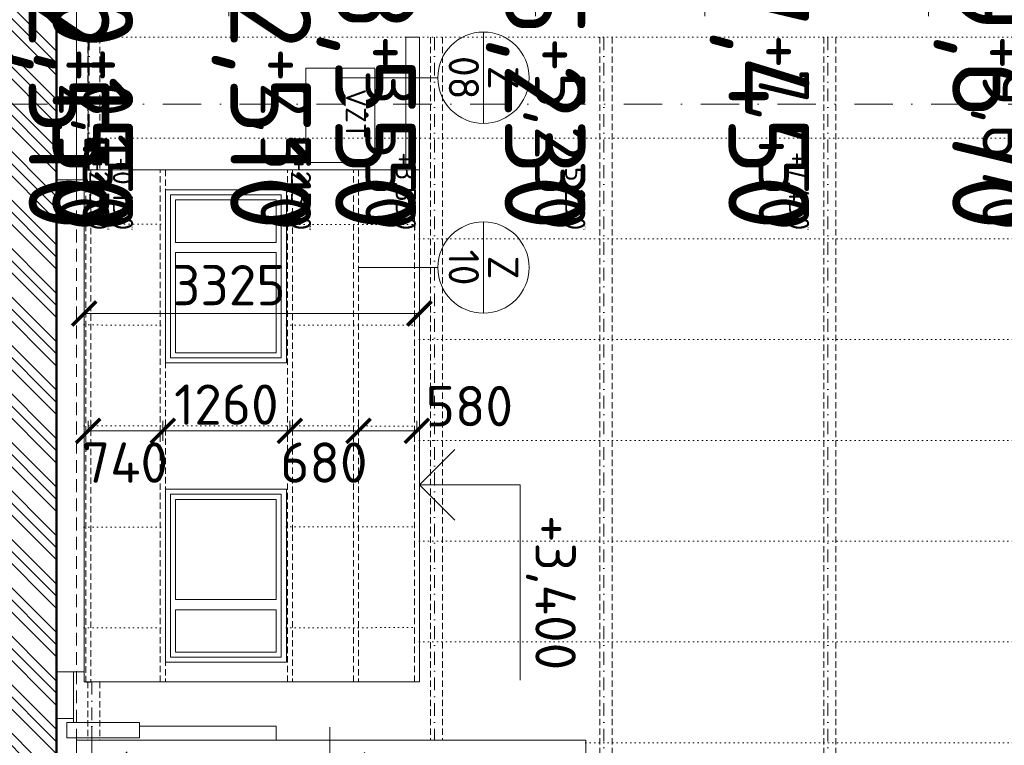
# Model space of a CAD drawing. Header units: millimetres. Extents: x -1695604 to 5289369, y -1488057 to 2187451.
# Tile 45 of 256: x -85990 to -76224, y 74840 to 82039. Entities that reach past the tile are written whole.
import ezdxf
from ezdxf.enums import TextEntityAlignment as Align

# ---------------------------------------------------------------- set-up
doc = ezdxf.new("R2010")
doc.units = ezdxf.units.MM
for name, pattern in [('CENTERX2', [101.6, 63.5, -12.7, 12.7, -12.7]), ('DASHDOT', [25.4, 12.7, -6.35, 0, -6.35]), ('DOT', [6.35, 0, -6.35]), ('HIDDEN', [9.525, 6.35, -3.175])]:
    doc.linetypes.add(name, pattern=pattern)
doc.layers.get('Defpoints').update_dxf_attribs({"color": 8})
for name, color, linetype in [('0 @ 1', 7, 'Continuous'), ('0 @ 10', 7, 'Continuous'), ('0 @ 100', 7, 'Continuous'), ('0 @ 200', 7, 'Continuous'), ('0 @ 250 (1)', 7, 'Continuous'), ('0 @ 250 (2)', 7, 'Continuous'), ('0 @ 400', 7, 'Continuous')]:
    doc.layers.add(name, color=color, linetype=linetype)
for name, color, linetype, lineweight in [('A99_N_kce-pohl', 1, 'Continuous', 9), ('A99_N_koty-200', 5, 'Continuous', 5), ('A99_N_koty-200 @ 200', 5, 'Continuous', 5), ('A99_N_koty-200-vysk', 6, 'Continuous', 9), ('A99_N_leg-text', 7, 'Continuous', 9), ('A99_N_osy', 1, 'CENTERX2', 9), ('A99_N_sraf', 252, 'Continuous', 0), ('A99_N_txt-popis-200', 240, 'Continuous', 5), ('A99_N_znaceni 200', 5, 'Continuous', 5), ('A99_S_kce-pohl', 7, 'Continuous', 5), ('A99_S_osy', 1, 'CENTERX2', 5), ('A99_S_sraf', 252, 'Continuous', 9)]:
    doc.layers.add(name, color=color, linetype=linetype, lineweight=lineweight)
doc.styles.add('A99_kota', font='isocpeur.ttf', dxfattribs={"height": 2})
doc.styles.add('A99_popis', font='isocpeur.ttf')
doc.styles.add('ISOCPEUR_2', font='isocpeur.ttf', dxfattribs={"height": 2})
doc.dimstyles.new('A99_kota_200 new', dxfattribs={"dimscale": 200, "dimtxt": 2, "dimasz": 1.2, "dimexe": 0.5, "dimexo": 1.5, "dimgap": 0.3, "dimtad": 1, "dimdec": 0, "dimzin": 3, "dimdsep": 46, "dimtxsty": 'A99_kota', "dimblk": 'ARCHTICK', "dimcen": 2.5, "dimazin": 2, "dimtfac": 0.75, "dimtdec": 0, "dimtmove": 2, "dimatfit": 0, "dimfxl": 0, "dimtolj": 1, "dimtzin": 0, "dimlwd": 5, "dimlwe": 5, "dimarcsym": 0})

# ---------------------------------------------------------------- blocks, each defined once
blk = doc.blocks.new('_ArchTick')
at = {"color": 0, "linetype": 'ByBlock', "const_width": 0.15}
blk.add_lwpolyline([(-0.5, -0.5), (0.5, 0.5)], dxfattribs=at)
blk = doc.blocks.new('*D433')
at = {"layer": 'A99_N_koty-200', "color": 0, "lineweight": 5, "transparency": 16777216}
for p, q in [((-82025, 79125), (-82025, 79225)), ((-85350, 79125), (-85350, 79025)), ((-85350, 79125), (-82025, 79125))]:
    blk.add_line(p, q, dxfattribs=at)
at = {"layer": 'Defpoints', "color": 0, "lineweight": 0, "transparency": 16777216}
for p in [(-85350, 79125), (-82025, 79125), (-82025, 79125)]:
    blk.add_point(p, dxfattribs=at)
at = {"layer": 'A99_N_koty-200', "color": 0, "lineweight": 5, "transparency": 16777216, "xscale": 240, "yscale": 240, "zscale": 240}
for p, rotation in [((-85350, 79125), 179.9999999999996), ((-82025, 79125), 359.9999999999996)]:
    blk.add_blockref('_ArchTick', p, dxfattribs=dict(at, rotation=rotation))
at = {"layer": 'A99_N_koty-200', "color": 0, "transparency": 16777216, "insert": (-83915, 79405), "char_height": 400, "attachment_point": 5, "style": 'A99_kota'}
blk.add_mtext('\\A1;3325', dxfattribs=at)
blk = doc.blocks.new('*U24')
at = {"color": 0, "linetype": 'ByBlock', "lineweight": -2}
blk.add_line((-3, 0), (7, 0), dxfattribs=at)
for points in [[(0, 0), (0, 5), (0, 5), (9.7, 5)], [(-1.75, 1.75), (0, 0), (1.75, 1.75)]]:
    blk.add_lwpolyline(points, dxfattribs=at)
at = {"color": 0, "linetype": 'ByBlock', "lineweight": -2, "style": 'A99_kota'}
for tag, p in [('VYSKA', (9.2, 7.75)), ('POPIS', (9.2, 4.5))]:
    blk.add_attdef(tag, text='', height=2, dxfattribs=at).set_placement(p, align=Align.TOP_RIGHT)
blk = doc.blocks.new('*U6653')
at = {"layer": 'A99_N_koty-200-vysk', "lineweight": 5}
ref = blk.add_blockref('*U24', (-82025, 77425), dxfattribs=dict(at, xscale=200, yscale=200, zscale=200, rotation=270))
ref.add_attrib('VYSKA', '+3,400', dxfattribs={"layer": '0 @ 400', "color": 0, "linetype": 'ByBlock', "lineweight": -2, "height": 800, "rotation": 270, "style": 'A99_kota'}).set_placement((-82210.2, 70060), align=Align.TOP_RIGHT)
ref = blk.add_blockref('*U24', (-82025, 77425), dxfattribs=dict(at, xscale=200, yscale=200, zscale=200, rotation=270))
ref.add_attrib('VYSKA', '+3,400', dxfattribs={"layer": '0 @ 250 (1)', "color": 0, "linetype": 'ByBlock', "lineweight": -2, "height": 500, "rotation": 270, "style": 'A99_kota'}).set_placement((-82210.2, 70060), align=Align.TOP_RIGHT)
ref = blk.add_blockref('*U24', (-82025, 77425), dxfattribs=dict(at, xscale=200, yscale=200, zscale=200, rotation=270))
ref.add_attrib('VYSKA', '+3,400', dxfattribs={"layer": '0 @ 250 (2)', "color": 0, "linetype": 'ByBlock', "lineweight": -2, "height": 500, "rotation": 270, "style": 'A99_kota'}).set_placement((-82210.2, 70060), align=Align.TOP_RIGHT)
ref = blk.add_blockref('*U24', (-82025, 77425), dxfattribs=dict(at, xscale=200, yscale=200, zscale=200, rotation=270))
ref.add_attrib('VYSKA', '+3,400', dxfattribs={"layer": '0 @ 100', "color": 0, "linetype": 'ByBlock', "lineweight": -2, "height": 200, "rotation": 270, "style": 'A99_kota'}).set_placement((-82210.2, 70060), align=Align.TOP_RIGHT)
ref = blk.add_blockref('*U24', (-82025, 77425), dxfattribs=dict(at, xscale=200, yscale=200, zscale=200, rotation=270))
ref.add_attrib('VYSKA', '+3,400', dxfattribs={"layer": '0 @ 10', "color": 0, "linetype": 'ByBlock', "lineweight": -2, "height": 20, "rotation": 270, "style": 'A99_kota'}).set_placement((-82210.2, 70060), align=Align.TOP_RIGHT)
ref = blk.add_blockref('*U24', (-82025, 77425), dxfattribs=dict(at, xscale=200, yscale=200, zscale=200, rotation=270))
ref.add_attrib('VYSKA', '+3,400', dxfattribs={"layer": '0 @ 1', "color": 0, "linetype": 'ByBlock', "lineweight": -2, "height": 2, "rotation": 270, "style": 'A99_kota'}).set_placement((-82210.2, 70060), align=Align.TOP_RIGHT)
ref = blk.add_blockref('*U24', (-82025, 77425), dxfattribs=dict(at, xscale=200, yscale=200, zscale=200, rotation=270))
ref.add_attrib('VYSKA', '+3,400', dxfattribs={"layer": '0 @ 200', "color": 0, "linetype": 'ByBlock', "lineweight": -2, "height": 400, "rotation": 270, "style": 'A99_kota'}).set_placement((-80475, 75585), align=Align.TOP_RIGHT)
blk = doc.blocks.new('*D437')
at = {"layer": 'A99_N_koty-200', "color": 0, "lineweight": 5, "transparency": 16777216}
for p, q in [((-82915, 65012.5), (-82915, 64112.5)), ((-85275, 64212.5), (-85275, 64112.5)), ((-85275, 64212.5), (-82915, 64212.5))]:
    blk.add_line(p, q, dxfattribs=at)
at = {"layer": 'Defpoints', "color": 0, "lineweight": 0, "transparency": 16777216}
for p in [(-82915, 75067), (-85275, 64212.5), (-82915, 64212.5)]:
    blk.add_point(p, dxfattribs=at)
at = {"layer": 'A99_N_koty-200', "color": 0, "lineweight": 5, "transparency": 16777216, "xscale": 240, "yscale": 240, "zscale": 240, "rotation": 180}
blk.add_blockref('_ArchTick', (-85275, 64212.5), dxfattribs=at)
at = {"layer": 'A99_N_koty-200', "color": 0, "lineweight": 5, "transparency": 16777216, "xscale": 240, "yscale": 240, "zscale": 240}
blk.add_blockref('_ArchTick', (-82915, 64212.5), dxfattribs=at)
at = {"layer": 'A99_N_koty-200', "color": 0, "transparency": 16777216, "insert": (-84095, 64472.5), "char_height": 400, "attachment_point": 5, "style": 'A99_kota'}
blk.add_mtext('\\A1;2360', dxfattribs=at)
blk = doc.blocks.new('*U6657')
at = {"layer": 'A99_N_koty-200-vysk', "lineweight": 5}
ref = blk.add_blockref('*U24', (-77975, 84015), dxfattribs=dict(at, xscale=200, yscale=200, zscale=200, rotation=270))
ref.add_attrib('VYSKA', '+7,450', dxfattribs={"layer": '0 @ 400', "color": 0, "linetype": 'ByBlock', "lineweight": -2, "height": 800, "rotation": 270, "style": 'A99_kota'}).set_placement((-78160.2, 79950), align=Align.TOP_RIGHT)
ref = blk.add_blockref('*U24', (-77975, 84015), dxfattribs=dict(at, xscale=200, yscale=200, zscale=200, rotation=270))
ref.add_attrib('VYSKA', '+7,450', dxfattribs={"layer": '0 @ 250 (1)', "color": 0, "linetype": 'ByBlock', "lineweight": -2, "height": 500, "rotation": 270, "style": 'A99_kota'}).set_placement((-78160.2, 79950), align=Align.TOP_RIGHT)
ref = blk.add_blockref('*U24', (-77975, 84015), dxfattribs=dict(at, xscale=200, yscale=200, zscale=200, rotation=270))
ref.add_attrib('VYSKA', '+7,450', dxfattribs={"layer": '0 @ 250 (2)', "color": 0, "linetype": 'ByBlock', "lineweight": -2, "height": 500, "rotation": 270, "style": 'A99_kota'}).set_placement((-78160.2, 79950), align=Align.TOP_RIGHT)
ref = blk.add_blockref('*U24', (-77975, 84015), dxfattribs=dict(at, xscale=200, yscale=200, zscale=200, rotation=270))
ref.add_attrib('VYSKA', '+7,450', dxfattribs={"layer": '0 @ 100', "color": 0, "linetype": 'ByBlock', "lineweight": -2, "height": 200, "rotation": 270, "style": 'A99_kota'}).set_placement((-78160.2, 79950), align=Align.TOP_RIGHT)
ref = blk.add_blockref('*U24', (-77975, 84015), dxfattribs=dict(at, xscale=200, yscale=200, zscale=200, rotation=270))
ref.add_attrib('VYSKA', '+7,450', dxfattribs={"layer": '0 @ 10', "color": 0, "linetype": 'ByBlock', "lineweight": -2, "height": 20, "rotation": 270, "style": 'A99_kota'}).set_placement((-78160.2, 79950), align=Align.TOP_RIGHT)
ref = blk.add_blockref('*U24', (-77975, 84015), dxfattribs=dict(at, xscale=200, yscale=200, zscale=200, rotation=270))
ref.add_attrib('VYSKA', '+7,450', dxfattribs={"layer": '0 @ 1', "color": 0, "linetype": 'ByBlock', "lineweight": -2, "height": 2, "rotation": 270, "style": 'A99_kota'}).set_placement((-78160.2, 79950), align=Align.TOP_RIGHT)
ref = blk.add_blockref('*U24', (-77975, 84015), dxfattribs=dict(at, xscale=200, yscale=200, zscale=200, rotation=270))
ref.add_attrib('VYSKA', '+7,450', dxfattribs={"layer": '0 @ 200', "color": 0, "linetype": 'ByBlock', "lineweight": -2, "height": 400, "rotation": 270, "style": 'A99_kota'}).set_placement((-76425, 82175), align=Align.TOP_RIGHT)
blk = doc.blocks.new('*U6658')
at = {"layer": 'A99_N_koty-200-vysk', "lineweight": 5}
ref = blk.add_blockref('*U24', (-75755, 84015), dxfattribs=dict(at, xscale=200, yscale=200, zscale=200, rotation=270))
ref.add_attrib('VYSKA', '+9,670', dxfattribs={"layer": '0 @ 400', "color": 0, "linetype": 'ByBlock', "lineweight": -2, "height": 800, "rotation": 270, "style": 'A99_kota'}).set_placement((-75940.2, 79950), align=Align.TOP_RIGHT)
ref = blk.add_blockref('*U24', (-75755, 84015), dxfattribs=dict(at, xscale=200, yscale=200, zscale=200, rotation=270))
ref.add_attrib('VYSKA', '+9,670', dxfattribs={"layer": '0 @ 250 (1)', "color": 0, "linetype": 'ByBlock', "lineweight": -2, "height": 500, "rotation": 270, "style": 'A99_kota'}).set_placement((-75940.2, 79950), align=Align.TOP_RIGHT)
ref = blk.add_blockref('*U24', (-75755, 84015), dxfattribs=dict(at, xscale=200, yscale=200, zscale=200, rotation=270))
ref.add_attrib('VYSKA', '+9,670', dxfattribs={"layer": '0 @ 250 (2)', "color": 0, "linetype": 'ByBlock', "lineweight": -2, "height": 500, "rotation": 270, "style": 'A99_kota'}).set_placement((-75940.2, 79950), align=Align.TOP_RIGHT)
ref = blk.add_blockref('*U24', (-75755, 84015), dxfattribs=dict(at, xscale=200, yscale=200, zscale=200, rotation=270))
ref.add_attrib('VYSKA', '+9,670', dxfattribs={"layer": '0 @ 100', "color": 0, "linetype": 'ByBlock', "lineweight": -2, "height": 200, "rotation": 270, "style": 'A99_kota'}).set_placement((-75940.2, 79950), align=Align.TOP_RIGHT)
ref = blk.add_blockref('*U24', (-75755, 84015), dxfattribs=dict(at, xscale=200, yscale=200, zscale=200, rotation=270))
ref.add_attrib('VYSKA', '+9,670', dxfattribs={"layer": '0 @ 10', "color": 0, "linetype": 'ByBlock', "lineweight": -2, "height": 20, "rotation": 270, "style": 'A99_kota'}).set_placement((-75940.2, 79950), align=Align.TOP_RIGHT)
ref = blk.add_blockref('*U24', (-75755, 84015), dxfattribs=dict(at, xscale=200, yscale=200, zscale=200, rotation=270))
ref.add_attrib('VYSKA', '+9,670', dxfattribs={"layer": '0 @ 1', "color": 0, "linetype": 'ByBlock', "lineweight": -2, "height": 2, "rotation": 270, "style": 'A99_kota'}).set_placement((-75940.2, 79950), align=Align.TOP_RIGHT)
ref = blk.add_blockref('*U24', (-75755, 84015), dxfattribs=dict(at, xscale=200, yscale=200, zscale=200, rotation=270))
ref.add_attrib('VYSKA', '+9,670', dxfattribs={"layer": '0 @ 200', "color": 0, "linetype": 'ByBlock', "lineweight": -2, "height": 400, "rotation": 270, "style": 'A99_kota'}).set_placement((-74205, 82175), align=Align.TOP_RIGHT)
blk = doc.blocks.new('*U6660')
at = {"layer": 'A99_N_koty-200-vysk', "lineweight": 5}
ref = blk.add_blockref('*U24', (-80195, 84015), dxfattribs=dict(at, xscale=200, yscale=200, zscale=200, rotation=270))
ref.add_attrib('VYSKA', '+5,230', dxfattribs={"layer": '0 @ 400', "color": 0, "linetype": 'ByBlock', "lineweight": -2, "height": 800, "rotation": 270, "style": 'A99_kota'}).set_placement((-80380.2, 79950), align=Align.TOP_RIGHT)
ref = blk.add_blockref('*U24', (-80195, 84015), dxfattribs=dict(at, xscale=200, yscale=200, zscale=200, rotation=270))
ref.add_attrib('VYSKA', '+5,230', dxfattribs={"layer": '0 @ 250 (1)', "color": 0, "linetype": 'ByBlock', "lineweight": -2, "height": 500, "rotation": 270, "style": 'A99_kota'}).set_placement((-80380.2, 79950), align=Align.TOP_RIGHT)
ref = blk.add_blockref('*U24', (-80195, 84015), dxfattribs=dict(at, xscale=200, yscale=200, zscale=200, rotation=270))
ref.add_attrib('VYSKA', '+5,230', dxfattribs={"layer": '0 @ 250 (2)', "color": 0, "linetype": 'ByBlock', "lineweight": -2, "height": 500, "rotation": 270, "style": 'A99_kota'}).set_placement((-80380.2, 79950), align=Align.TOP_RIGHT)
ref = blk.add_blockref('*U24', (-80195, 84015), dxfattribs=dict(at, xscale=200, yscale=200, zscale=200, rotation=270))
ref.add_attrib('VYSKA', '+5,230', dxfattribs={"layer": '0 @ 100', "color": 0, "linetype": 'ByBlock', "lineweight": -2, "height": 200, "rotation": 270, "style": 'A99_kota'}).set_placement((-80380.2, 79950), align=Align.TOP_RIGHT)
ref = blk.add_blockref('*U24', (-80195, 84015), dxfattribs=dict(at, xscale=200, yscale=200, zscale=200, rotation=270))
ref.add_attrib('VYSKA', '+5,230', dxfattribs={"layer": '0 @ 10', "color": 0, "linetype": 'ByBlock', "lineweight": -2, "height": 20, "rotation": 270, "style": 'A99_kota'}).set_placement((-80380.2, 79950), align=Align.TOP_RIGHT)
ref = blk.add_blockref('*U24', (-80195, 84015), dxfattribs=dict(at, xscale=200, yscale=200, zscale=200, rotation=270))
ref.add_attrib('VYSKA', '+5,230', dxfattribs={"layer": '0 @ 1', "color": 0, "linetype": 'ByBlock', "lineweight": -2, "height": 2, "rotation": 270, "style": 'A99_kota'}).set_placement((-80380.2, 79950), align=Align.TOP_RIGHT)
ref = blk.add_blockref('*U24', (-80195, 84015), dxfattribs=dict(at, xscale=200, yscale=200, zscale=200, rotation=270))
ref.add_attrib('VYSKA', '+5,230', dxfattribs={"layer": '0 @ 200', "color": 0, "linetype": 'ByBlock', "lineweight": -2, "height": 400, "rotation": 270, "style": 'A99_kota'}).set_placement((-78645, 82175), align=Align.TOP_RIGHT)
blk = doc.blocks.new('*U6661')
at = {"layer": 'A99_N_koty-200-vysk', "lineweight": 5}
ref = blk.add_blockref('*U24', (-82915, 74420), dxfattribs=dict(at, xscale=200, yscale=200, zscale=200, rotation=270))
ref.add_attrib('VYSKA', '+2,510', dxfattribs={"layer": '0 @ 400', "color": 0, "linetype": 'ByBlock', "lineweight": -2, "height": 800, "rotation": 270, "style": 'A99_kota'}).set_placement((-83100.2, 79950), align=Align.TOP_RIGHT)
ref = blk.add_blockref('*U24', (-82915, 74420), dxfattribs=dict(at, xscale=200, yscale=200, zscale=200, rotation=270))
ref.add_attrib('VYSKA', '+2,510', dxfattribs={"layer": '0 @ 250 (1)', "color": 0, "linetype": 'ByBlock', "lineweight": -2, "height": 500, "rotation": 270, "style": 'A99_kota'}).set_placement((-83100.2, 79950), align=Align.TOP_RIGHT)
ref = blk.add_blockref('*U24', (-82915, 74420), dxfattribs=dict(at, xscale=200, yscale=200, zscale=200, rotation=270))
ref.add_attrib('VYSKA', '+2,510', dxfattribs={"layer": '0 @ 250 (2)', "color": 0, "linetype": 'ByBlock', "lineweight": -2, "height": 500, "rotation": 270, "style": 'A99_kota'}).set_placement((-83100.2, 79950), align=Align.TOP_RIGHT)
ref = blk.add_blockref('*U24', (-82915, 74420), dxfattribs=dict(at, xscale=200, yscale=200, zscale=200, rotation=270))
ref.add_attrib('VYSKA', '+2,510', dxfattribs={"layer": '0 @ 100', "color": 0, "linetype": 'ByBlock', "lineweight": -2, "height": 200, "rotation": 270, "style": 'A99_kota'}).set_placement((-83100.2, 79950), align=Align.TOP_RIGHT)
ref = blk.add_blockref('*U24', (-82915, 74420), dxfattribs=dict(at, xscale=200, yscale=200, zscale=200, rotation=270))
ref.add_attrib('VYSKA', '+2,510', dxfattribs={"layer": '0 @ 10', "color": 0, "linetype": 'ByBlock', "lineweight": -2, "height": 20, "rotation": 270, "style": 'A99_kota'}).set_placement((-83100.2, 79950), align=Align.TOP_RIGHT)
ref = blk.add_blockref('*U24', (-82915, 74420), dxfattribs=dict(at, xscale=200, yscale=200, zscale=200, rotation=270))
ref.add_attrib('VYSKA', '+2,510', dxfattribs={"layer": '0 @ 1', "color": 0, "linetype": 'ByBlock', "lineweight": -2, "height": 2, "rotation": 270, "style": 'A99_kota'}).set_placement((-83100.2, 79950), align=Align.TOP_RIGHT)
ref = blk.add_blockref('*U24', (-82915, 74420), dxfattribs=dict(at, xscale=200, yscale=200, zscale=200, rotation=270))
ref.add_attrib('VYSKA', '+2,510', dxfattribs={"layer": '0 @ 200', "color": 0, "linetype": 'ByBlock', "lineweight": -2, "height": 400, "rotation": 270, "style": 'A99_kota'}).set_placement((-81365, 72580), align=Align.TOP_RIGHT)
blk = doc.blocks.new('*U6662')
at = {"layer": 'A99_N_koty-200-vysk', "lineweight": 5}
ref = blk.add_blockref('*U24', (-85275, 74425), dxfattribs=dict(at, xscale=200, yscale=200, zscale=200, rotation=270))
ref.add_attrib('VYSKA', '+0,150', dxfattribs={"layer": '0 @ 400', "color": 0, "linetype": 'ByBlock', "lineweight": -2, "height": 800, "rotation": 270, "style": 'A99_kota'}).set_placement((-84865.2, 79950), align=Align.TOP_RIGHT)
ref = blk.add_blockref('*U24', (-85275, 74425), dxfattribs=dict(at, xscale=200, yscale=200, zscale=200, rotation=270))
ref.add_attrib('VYSKA', '+0,150', dxfattribs={"layer": '0 @ 250 (1)', "color": 0, "linetype": 'ByBlock', "lineweight": -2, "height": 500, "rotation": 270, "style": 'A99_kota'}).set_placement((-84865.2, 79950), align=Align.TOP_RIGHT)
ref = blk.add_blockref('*U24', (-85275, 74425), dxfattribs=dict(at, xscale=200, yscale=200, zscale=200, rotation=270))
ref.add_attrib('VYSKA', '+0,150', dxfattribs={"layer": '0 @ 250 (2)', "color": 0, "linetype": 'ByBlock', "lineweight": -2, "height": 500, "rotation": 270, "style": 'A99_kota'}).set_placement((-84865.2, 79950), align=Align.TOP_RIGHT)
ref = blk.add_blockref('*U24', (-85275, 74425), dxfattribs=dict(at, xscale=200, yscale=200, zscale=200, rotation=270))
ref.add_attrib('VYSKA', '+0,150', dxfattribs={"layer": '0 @ 100', "color": 0, "linetype": 'ByBlock', "lineweight": -2, "height": 200, "rotation": 270, "style": 'A99_kota'}).set_placement((-84865.2, 79950), align=Align.TOP_RIGHT)
ref = blk.add_blockref('*U24', (-85275, 74425), dxfattribs=dict(at, xscale=200, yscale=200, zscale=200, rotation=270))
ref.add_attrib('VYSKA', '+0,150', dxfattribs={"layer": '0 @ 10', "color": 0, "linetype": 'ByBlock', "lineweight": -2, "height": 20, "rotation": 270, "style": 'A99_kota'}).set_placement((-84865.2, 79950), align=Align.TOP_RIGHT)
ref = blk.add_blockref('*U24', (-85275, 74425), dxfattribs=dict(at, xscale=200, yscale=200, zscale=200, rotation=270))
ref.add_attrib('VYSKA', '+0,150', dxfattribs={"layer": '0 @ 1', "color": 0, "linetype": 'ByBlock', "lineweight": -2, "height": 2, "rotation": 270, "style": 'A99_kota'}).set_placement((-84865.2, 79950), align=Align.TOP_RIGHT)
ref = blk.add_blockref('*U24', (-85275, 74425), dxfattribs=dict(at, xscale=200, yscale=200, zscale=200, rotation=270))
ref.add_attrib('VYSKA', '+0,150', dxfattribs={"layer": '0 @ 200', "color": 0, "linetype": 'ByBlock', "lineweight": -2, "height": 400, "rotation": 270, "style": 'A99_kota'}).set_placement((-83725, 72585), align=Align.TOP_RIGHT)
blk = doc.blocks.new('*U6664')
at = {"layer": 'A99_N_koty-200-vysk', "lineweight": 5}
ref = blk.add_blockref('*U24', (-81875, 84015), dxfattribs=dict(at, xscale=200, yscale=200, zscale=200, rotation=270))
ref.add_attrib('VYSKA', '+3,550', dxfattribs={"layer": '0 @ 400', "color": 0, "linetype": 'ByBlock', "lineweight": -2, "height": 800, "rotation": 270, "style": 'A99_kota'}).set_placement((-82060.2, 79950), align=Align.TOP_RIGHT)
ref = blk.add_blockref('*U24', (-81875, 84015), dxfattribs=dict(at, xscale=200, yscale=200, zscale=200, rotation=270))
ref.add_attrib('VYSKA', '+3,550', dxfattribs={"layer": '0 @ 250 (1)', "color": 0, "linetype": 'ByBlock', "lineweight": -2, "height": 500, "rotation": 270, "style": 'A99_kota'}).set_placement((-82060.2, 79950), align=Align.TOP_RIGHT)
ref = blk.add_blockref('*U24', (-81875, 84015), dxfattribs=dict(at, xscale=200, yscale=200, zscale=200, rotation=270))
ref.add_attrib('VYSKA', '+3,550', dxfattribs={"layer": '0 @ 250 (2)', "color": 0, "linetype": 'ByBlock', "lineweight": -2, "height": 500, "rotation": 270, "style": 'A99_kota'}).set_placement((-82060.2, 79950), align=Align.TOP_RIGHT)
ref = blk.add_blockref('*U24', (-81875, 84015), dxfattribs=dict(at, xscale=200, yscale=200, zscale=200, rotation=270))
ref.add_attrib('VYSKA', '+3,550', dxfattribs={"layer": '0 @ 100', "color": 0, "linetype": 'ByBlock', "lineweight": -2, "height": 200, "rotation": 270, "style": 'A99_kota'}).set_placement((-82060.2, 79950), align=Align.TOP_RIGHT)
ref = blk.add_blockref('*U24', (-81875, 84015), dxfattribs=dict(at, xscale=200, yscale=200, zscale=200, rotation=270))
ref.add_attrib('VYSKA', '+3,550', dxfattribs={"layer": '0 @ 10', "color": 0, "linetype": 'ByBlock', "lineweight": -2, "height": 20, "rotation": 270, "style": 'A99_kota'}).set_placement((-82060.2, 79950), align=Align.TOP_RIGHT)
ref = blk.add_blockref('*U24', (-81875, 84015), dxfattribs=dict(at, xscale=200, yscale=200, zscale=200, rotation=270))
ref.add_attrib('VYSKA', '+3,550', dxfattribs={"layer": '0 @ 1', "color": 0, "linetype": 'ByBlock', "lineweight": -2, "height": 2, "rotation": 270, "style": 'A99_kota'}).set_placement((-82060.2, 79950), align=Align.TOP_RIGHT)
ref = blk.add_blockref('*U24', (-81875, 84015), dxfattribs=dict(at, xscale=200, yscale=200, zscale=200, rotation=270))
ref.add_attrib('VYSKA', '+3,550', dxfattribs={"layer": '0 @ 200', "color": 0, "linetype": 'ByBlock', "lineweight": -2, "height": 400, "rotation": 270, "style": 'A99_kota'}).set_placement((-80325, 82175), align=Align.TOP_RIGHT)
blk = doc.blocks.new('*U32')
at = {"color": 0, "linetype": 'ByBlock', "lineweight": -2}
blk.add_line((-3, 0), (7, 0), dxfattribs=at)
for points in [[(-1.75, -1.75), (0, 0), (1.75, -1.75)], [(0, 0), (0, -5), (0, -5), (9.7, -5)]]:
    blk.add_lwpolyline(points, dxfattribs=at)
at = {"color": 0, "linetype": 'ByBlock', "lineweight": -2, "style": 'A99_kota'}
for tag, p in [('VYSKA', (9.2, -2.25)), ('POPIS', (9.2, -5.5))]:
    blk.add_attdef(tag, text='', height=2, dxfattribs=at).set_placement(p, align=Align.TOP_RIGHT)
blk = doc.blocks.new('*U6665')
at = {"layer": 'A99_N_koty-200-vysk', "lineweight": 5}
ref = blk.add_blockref('*U32', (-82915, 84015), dxfattribs=dict(at, xscale=200, yscale=200, zscale=200, rotation=270))
ref.add_attrib('VYSKA', '+2,510', dxfattribs={"layer": '0 @ 400', "color": 0, "linetype": 'ByBlock', "lineweight": -2, "height": 800, "rotation": 270, "style": 'A99_kota'}).set_placement((-85100.2, 79950), align=Align.TOP_RIGHT)
ref = blk.add_blockref('*U32', (-82915, 84015), dxfattribs=dict(at, xscale=200, yscale=200, zscale=200, rotation=270))
ref.add_attrib('VYSKA', '+2,510', dxfattribs={"layer": '0 @ 250 (1)', "color": 0, "linetype": 'ByBlock', "lineweight": -2, "height": 500, "rotation": 270, "style": 'A99_kota'}).set_placement((-85100.2, 79950), align=Align.TOP_RIGHT)
ref = blk.add_blockref('*U32', (-82915, 84015), dxfattribs=dict(at, xscale=200, yscale=200, zscale=200, rotation=270))
ref.add_attrib('VYSKA', '+2,510', dxfattribs={"layer": '0 @ 250 (2)', "color": 0, "linetype": 'ByBlock', "lineweight": -2, "height": 500, "rotation": 270, "style": 'A99_kota'}).set_placement((-85100.2, 79950), align=Align.TOP_RIGHT)
ref = blk.add_blockref('*U32', (-82915, 84015), dxfattribs=dict(at, xscale=200, yscale=200, zscale=200, rotation=270))
ref.add_attrib('VYSKA', '+2,510', dxfattribs={"layer": '0 @ 100', "color": 0, "linetype": 'ByBlock', "lineweight": -2, "height": 200, "rotation": 270, "style": 'A99_kota'}).set_placement((-85100.2, 79950), align=Align.TOP_RIGHT)
ref = blk.add_blockref('*U32', (-82915, 84015), dxfattribs=dict(at, xscale=200, yscale=200, zscale=200, rotation=270))
ref.add_attrib('VYSKA', '+2,510', dxfattribs={"layer": '0 @ 10', "color": 0, "linetype": 'ByBlock', "lineweight": -2, "height": 20, "rotation": 270, "style": 'A99_kota'}).set_placement((-85100.2, 79950), align=Align.TOP_RIGHT)
ref = blk.add_blockref('*U32', (-82915, 84015), dxfattribs=dict(at, xscale=200, yscale=200, zscale=200, rotation=270))
ref.add_attrib('VYSKA', '+2,510', dxfattribs={"layer": '0 @ 1', "color": 0, "linetype": 'ByBlock', "lineweight": -2, "height": 2, "rotation": 270, "style": 'A99_kota'}).set_placement((-85100.2, 79950), align=Align.TOP_RIGHT)
ref = blk.add_blockref('*U32', (-82915, 84015), dxfattribs=dict(at, xscale=200, yscale=200, zscale=200, rotation=270))
ref.add_attrib('VYSKA', '+2,510', dxfattribs={"layer": '0 @ 200', "color": 0, "linetype": 'ByBlock', "lineweight": -2, "height": 400, "rotation": 270, "style": 'A99_kota'}).set_placement((-83365, 82175), align=Align.TOP_RIGHT)
blk = doc.blocks.new('*D474')
at = {"layer": 'A99_N_koty-200', "color": 0, "lineweight": 5, "transparency": 16777216}
for p, q in [((-85310, 77960), (-85310, 78060)), ((-85310, 77960), (-84570, 77960)), ((-84570, 77960), (-84570, 77860))]:
    blk.add_line(p, q, dxfattribs=at)
at = {"layer": 'Defpoints', "color": 0, "lineweight": 0, "transparency": 16777216}
for p in [(-85310, 77960), (-84570, 77965), (-84570, 77960)]:
    blk.add_point(p, dxfattribs=at)
at = {"layer": 'A99_N_koty-200', "color": 0, "lineweight": 5, "transparency": 16777216, "xscale": 240, "yscale": 240, "zscale": 240, "rotation": 180}
blk.add_blockref('_ArchTick', (-85310, 77960), dxfattribs=at)
at = {"layer": 'A99_N_koty-200', "color": 0, "lineweight": 5, "transparency": 16777216, "xscale": 240, "yscale": 240, "zscale": 240}
blk.add_blockref('_ArchTick', (-84570, 77960), dxfattribs=at)
at = {"layer": 'A99_N_koty-200', "color": 0, "transparency": 16777216, "insert": (-84945, 77645), "char_height": 400, "attachment_point": 5, "style": 'A99_kota'}
blk.add_mtext('\\A1;740', dxfattribs=at)
blk = doc.blocks.new('*D475')
at = {"layer": 'A99_N_koty-200', "color": 0, "lineweight": 5, "transparency": 16777216}
for p, q in [((-84570, 77960), (-84570, 78060)), ((-83310, 77960), (-83310, 78060)), ((-84570, 77960), (-83310, 77960))]:
    blk.add_line(p, q, dxfattribs=at)
at = {"layer": 'Defpoints', "color": 0, "lineweight": 0, "transparency": 16777216}
for p in [(-84570, 77960), (-83310, 77960), (-83310, 77960)]:
    blk.add_point(p, dxfattribs=at)
at = {"layer": 'A99_N_koty-200', "color": 0, "lineweight": 5, "transparency": 16777216, "xscale": 240, "yscale": 240, "zscale": 240, "rotation": 180}
blk.add_blockref('_ArchTick', (-84570, 77960), dxfattribs=at)
at = {"layer": 'A99_N_koty-200', "color": 0, "lineweight": 5, "transparency": 16777216, "xscale": 240, "yscale": 240, "zscale": 240}
blk.add_blockref('_ArchTick', (-83310, 77960), dxfattribs=at)
at = {"layer": 'A99_N_koty-200', "color": 0, "transparency": 16777216, "insert": (-83940, 78220), "char_height": 400, "attachment_point": 5, "style": 'A99_kota'}
blk.add_mtext('\\A1;1260', dxfattribs=at)
blk = doc.blocks.new('*D476')
at = {"layer": 'A99_N_koty-200', "color": 0, "lineweight": 5, "transparency": 16777216}
for p, q in [((-83310, 77960), (-83310, 78060)), ((-82630, 77960), (-82630, 78060)), ((-83310, 77960), (-82630, 77960))]:
    blk.add_line(p, q, dxfattribs=at)
at = {"layer": 'Defpoints', "color": 0, "lineweight": 0, "transparency": 16777216}
for p in [(-83310, 77960), (-82630, 77960), (-82630, 77960)]:
    blk.add_point(p, dxfattribs=at)
at = {"layer": 'A99_N_koty-200', "color": 0, "lineweight": 5, "transparency": 16777216, "xscale": 240, "yscale": 240, "zscale": 240, "rotation": 180}
blk.add_blockref('_ArchTick', (-83310, 77960), dxfattribs=at)
at = {"layer": 'A99_N_koty-200', "color": 0, "lineweight": 5, "transparency": 16777216, "xscale": 240, "yscale": 240, "zscale": 240}
blk.add_blockref('_ArchTick', (-82630, 77960), dxfattribs=at)
at = {"layer": 'A99_N_koty-200', "color": 0, "transparency": 16777216, "insert": (-82972.5, 77645), "char_height": 400, "attachment_point": 5, "style": 'A99_kota'}
blk.add_mtext('\\A1;680', dxfattribs=at)
blk = doc.blocks.new('*D477')
at = {"layer": 'A99_N_koty-200', "color": 0, "lineweight": 5, "transparency": 16777216}
for p, q in [((-82630, 77960), (-82630, 78060)), ((-82050, 77960), (-82050, 78060)), ((-82630, 77960), (-82050, 77960))]:
    blk.add_line(p, q, dxfattribs=at)
at = {"layer": 'Defpoints', "color": 0, "lineweight": 0, "transparency": 16777216}
for p in [(-82630, 77960), (-82050, 77960), (-82050, 77960)]:
    blk.add_point(p, dxfattribs=at)
at = {"layer": 'A99_N_koty-200', "color": 0, "lineweight": 5, "transparency": 16777216, "xscale": 240, "yscale": 240, "zscale": 240, "rotation": 180}
blk.add_blockref('_ArchTick', (-82630, 77960), dxfattribs=at)
at = {"layer": 'A99_N_koty-200', "color": 0, "lineweight": 5, "transparency": 16777216, "xscale": 240, "yscale": 240, "zscale": 240}
blk.add_blockref('_ArchTick', (-82050, 77960), dxfattribs=at)
at = {"layer": 'A99_N_koty-200', "color": 0, "transparency": 16777216, "insert": (-81530, 78205), "char_height": 400, "attachment_point": 5, "style": 'A99_kota'}
blk.add_mtext('\\A1;580', dxfattribs=at)
blk = doc.blocks.new('*U97')
at = {"color": 0, "linetype": 'ByBlock'}
blk.add_line((-3.02, 0), (3.02, 0), dxfattribs=at)
blk.add_circle((0, 0), 3.02, dxfattribs=at)
at = {"color": 0, "linetype": 'ByBlock', "style": 'A99_popis'}
for tag, p in [('KATEGORIE', (0, 1.31)), ('PRVEK', (0, -1.298))]:
    blk.add_attdef(tag, text='', height=2, dxfattribs=at).set_placement(p, align=Align.MIDDLE_CENTER)

msp = doc.modelspace()

# ---------------------------------------------------------------- hatches: boundary and pattern name
at = {"layer": 'A99_S_sraf', "linetype": 'Continuous', "lineweight": 0}
h = msp.add_hatch(dxfattribs=at)
h.set_pattern_fill('ZEM_PUVODNI', color=256, scale=85)
h.set_pattern_definition([(315, (-68810, 5e-10), (240.4163, 240.4163), []), (315, (-68810, -120.2), (240.4163, 240.4163), []), (315, (-68810, -240.4), (240.4163, 240.4163), [])])
h.paths.add_polyline_path([(-87665, -11482.5), (-85695, -11482.5), (-85695, 24515), (-85625, 24515), (-85625, 114390), (-87665, 114390)])

# ---------------------------------------------------------------- linework, layer by layer
at = {"layer": 'A99_N_kce-pohl', "color": 7, "linetype": 'HIDDEN', "lineweight": 5, "ltscale": 20}
msp.add_line((-85425, 5915.1), (-85425, 100450), dxfattribs=at)
at = {"layer": 'A99_N_kce-pohl', "color": 1, "linetype": 'Continuous', "lineweight": 9}
msp.add_line((-85310, 81865), (-85310, 80550), dxfattribs=at)
at = {"layer": 'A99_N_kce-pohl', "color": 7, "lineweight": 50}
msp.add_lwpolyline([(-85695, 24515), (-85625, 24515), (-85625, 114437.5)], dxfattribs=at)
at = {"layer": 'A99_N_kce-pohl', "color": 1, "lineweight": 9}
for points in [[(-82025, 80550), (-82160, 80550), (-82160, 81865), (-82025, 81865)], [(-83345, 80350), (-83345, 78635), (-84545, 78635), (-84545, 80350)], [(-83345, 75665), (-83345, 77380), (-84545, 77380), (-84545, 75665)]]:
    msp.add_lwpolyline(points, close=True, dxfattribs=at)
for points in [[(-85350, 80550), (-85350, 75470)], [(-85350, 80550), (-82025, 80550)], [(-82025, 80550), (-82025, 75470)], [(-85625, 80450), (-85350, 80450)], [(-85625, 75570), (-85350, 75570)], [(-85350, 75470), (-82025, 75470)]]:
    msp.add_lwpolyline(points, dxfattribs=at)
at = {"layer": 'A99_N_kce-pohl', "color": 1, "linetype": 'Continuous', "lineweight": 5}
msp.add_lwpolyline([(-83447.5, 74890), (-83447.5, 75030), (-84800.2, 75030)], dxfattribs=at)
at = {"layer": 'A99_N_kce-pohl', "linetype": 'Continuous'}
msp.add_lwpolyline([(-85425.2, 74840), (-85425.2, 74915)], dxfattribs=at)
at = {"layer": 'A99_N_kce-pohl', "color": 1, "linetype": 'Continuous', "lineweight": 9}
msp.add_lwpolyline([(-85425, 74890), (-80375, 74890), (-80375, 69790), (-85425, 69790)], close=True, dxfattribs=at)
at = {"layer": 'A99_N_osy', "linetype": 'DASHDOT', "lineweight": 9, "ltscale": 30}
msp.add_lwpolyline([(-89905, 81200), (-69440, 81200)], dxfattribs=at)
at = {"layer": 'A99_N_sraf', "linetype": 'DOT', "lineweight": 5, "ltscale": 7}
for points in [[(-85505, 81865), (-70995, 81865)], [(-85310, 80865), (-71025, 80865)], [(-85350.3, 80010), (-84545, 80009.4)], [(-83345, 80008.5), (-82025, 80007.5)], [(-82025, 79865), (-71025, 79865)], [(-85350, 79010), (-84545, 79009.4)], [(-83345, 79008.5), (-82024.7, 79007.5)], [(-82025, 78865), (-71025, 78865)], [(-85350, 78010), (-82024.7, 78007.5)], [(-82025, 77865), (-71025, 77865)], [(-85350, 77005), (-84545, 77005.6)], [(-83345, 77006.5), (-82024.7, 77007.5)], [(-82025, 76865), (-71025, 76865)], [(-85350.3, 76005), (-84545, 76005.6)], [(-83345, 76006.5), (-82025, 76007.5)], [(-82025, 75865), (-71025, 75865)], [(-80375, 74865), (-71025, 74865)]]:
    msp.add_lwpolyline(points, dxfattribs=at)
at = {"layer": 'A99_N_znaceni 200'}
for points in [[(-81843, 81463), (-82835, 81463)], [(-81843, 79580), (-82630, 79580)]]:
    msp.add_lwpolyline(points, dxfattribs=at)
at = {"layer": 'A99_S_kce-pohl'}
for points in [[(-85425, 80450), (-85425, 100450)], [(-85455, 75065), (-85455, 75570)], [(-85455, 75105), (-85625, 75105)]]:
    msp.add_lwpolyline(points, dxfattribs=at)
at = {"layer": 'A99_S_kce-pohl', "lineweight": 5, "ltscale": 2}
for points in [[(-82465.7, 81558.5), (-82465.7, 80622.5), (-83150.2, 80622.5), (-83150.2, 81558.5)], [(-83395, 80300), (-83395, 78685), (-84495, 78685), (-84495, 80300)], [(-83445, 80250), (-83445, 79830), (-84445, 79830), (-84445, 80250)], [(-83445, 79730), (-83445, 78735), (-84445, 78735), (-84445, 79730)], [(-83395, 75715), (-83395, 77330), (-84495, 77330), (-84495, 75715)], [(-83445, 76285), (-83445, 77280), (-84445, 77280), (-84445, 76285)], [(-83445, 75765), (-83445, 76185), (-84445, 76185), (-84445, 75765)]]:
    msp.add_lwpolyline(points, close=True, dxfattribs=at)
at = {"layer": 'A99_S_kce-pohl', "lineweight": 9}
msp.add_lwpolyline([(-84800.2, 75065), (-85522.5, 75065), (-85522.5, 74915), (-84800.2, 74915)], close=True, dxfattribs=at)
at = {"layer": 'A99_S_osy', "linetype": 'HIDDEN', "lineweight": 0, "ltscale": 10}
for points in [[(-85315, 81865), (-85315, 80550)], [(-85195, 81865), (-85195, 80550)], [(-81915, 81865), (-81915, 74890)], [(-81795, 81865), (-81795, 74890)], [(-80235, 81865), (-80235, 44880)], [(-80115, 81865), (-80115, 44880)], [(-78015, 81865), (-78015, 44880)], [(-77895, 81865), (-77895, 44880)], [(-85335, 80545), (-85285, 80545), (-85285, 75465), (-85335, 75465), (-85335, 80545)], [(-84595, 80550), (-84545, 80550), (-84545, 75470), (-84595, 75470), (-84595, 80550)], [(-83335, 80550), (-83285, 80550), (-83285, 75470), (-83335, 75470), (-83335, 80550)], [(-82680, 80550), (-82630, 80550), (-82630, 75470), (-82680, 75470), (-82680, 80550)], [(-82075, 80550), (-82025, 80550), (-82025, 75470), (-82075, 75470), (-82075, 80550)], [(-85315, 75470), (-85315, 74890)], [(-85195, 75470), (-85195, 74890)]]:
    msp.add_lwpolyline(points, dxfattribs=at)
at = {"layer": 'A99_S_osy', "linetype": 'DASHDOT', "lineweight": 5, "ltscale": 10}
for points in [[(-85300, 81865), (-85300, 80550)], [(-81875, 81865), (-81875, 74890)], [(-80195, 81865), (-80195, 44880)], [(-77975, 81865), (-77975, 44880)], [(-85275, 75470), (-85275, 74890)]]:
    msp.add_lwpolyline(points, dxfattribs=at)

# ---------------------------------------------------------------- block references
at = {"layer": 'A99_N_txt-popis-200', "color": 3, "linetype": 'Continuous', "lineweight": 18}
for name in ['*U6665', '*U6664', '*U6660', '*U6657', '*U6658', '*U6662', '*U6661', '*U6653']:
    msp.add_blockref(name, (0, 0), dxfattribs=at)
at = {"layer": 'A99_N_znaceni 200'}
ref = msp.add_blockref('*U97', (-81390, 81463), dxfattribs=dict(at, xscale=-150, yscale=150, zscale=150, rotation=270))
ref.add_attrib('KATEGORIE', 'Z', dxfattribs={"layer": '0', "color": 0, "linetype": 'ByBlock', "height": 300, "rotation": 270, "style": 'A99_popis'}).set_placement((-81193.5, 81463), align=Align.MIDDLE_CENTER)
ref.add_attrib('PRVEK', '08', dxfattribs={"layer": '0', "color": 0, "linetype": 'ByBlock', "height": 300, "rotation": 270, "style": 'A99_popis'}).set_placement((-81584.7, 81463), align=Align.MIDDLE_CENTER)
ref = msp.add_blockref('*U97', (-81390, 79580), dxfattribs=dict(at, xscale=-150, yscale=150, zscale=150, rotation=270))
ref.add_attrib('KATEGORIE', 'Z', dxfattribs={"layer": '0', "color": 0, "linetype": 'ByBlock', "height": 300, "rotation": 270, "style": 'A99_popis'}).set_placement((-81193.5, 79580), align=Align.MIDDLE_CENTER)
ref.add_attrib('PRVEK', '10', dxfattribs={"layer": '0', "color": 0, "linetype": 'ByBlock', "height": 300, "rotation": 270, "style": 'A99_popis'}).set_placement((-81584.7, 79580), align=Align.MIDDLE_CENTER)

# ---------------------------------------------------------------- dimensions: what is measured, and where the dimension line sits
at = {"layer": 'A99_N_koty-200 @ 200'}
for base, p1, p2, picture, middle in [((-82025, 79125), (-85350, 79125), (-82025, 79125), '*D433', (-83915, 79405)), ((-82050, 77960), (-82630, 77960), (-82050, 77960), '*D477', (-81530, 78205)), ((-84570, 77960), (-85310, 77960), (-84570, 77965), '*D474', (-84945, 77645)), ((-82630, 77960), (-83310, 77960), (-82630, 77960), '*D476', (-82972.5, 77645))]:
    dim = msp.add_linear_dim(base=base, p1=p1, p2=p2, dimstyle='A99_kota_200 new', override={"dimscale": 200, "dimtix": 0, "dimtofl": 1, "dimtmove": 2, "dimatfit": 3}, dxfattribs=at)
    dim.commit()
    dim.dimension.update_dxf_attribs({"geometry": picture, "text_midpoint": middle, "dimtype": 128})
for base, p1, p2, picture, middle in [((-83310, 77960), (-84570, 77960), (-83310, 77960), '*D475', (-83940, 78220)), ((-82915, 64212.5), (-85275, 64212.5), (-82915, 75067), '*D437', (-84095, 64472.5))]:
    dim = msp.add_linear_dim(base=base, p1=p1, p2=p2, dimstyle='A99_kota_200 new', override={"dimscale": 200, "dimtix": 0, "dimtofl": 1, "dimtmove": 2, "dimatfit": 3}, dxfattribs=at)
    dim.commit()
    dim.dimension.update_dxf_attribs({"geometry": picture, "text_midpoint": middle})

# ---------------------------------------------------------------- next in the draw order: texts
at = {"layer": 'A99_N_leg-text', "lineweight": 9, "insert": (-82555, 81105), "char_height": 200, "width": 438.87, "attachment_point": 2, "rotation": 270, "line_spacing_factor": 1.149209, "style": 'ISOCPEUR_2', "bg_fill": 3, "box_fill_scale": 1, "bg_fill_color": 256, "bg_fill_transparency": 0}
msp.add_mtext('VZT', dxfattribs=at)

doc.saveas('drawing.dxf')
